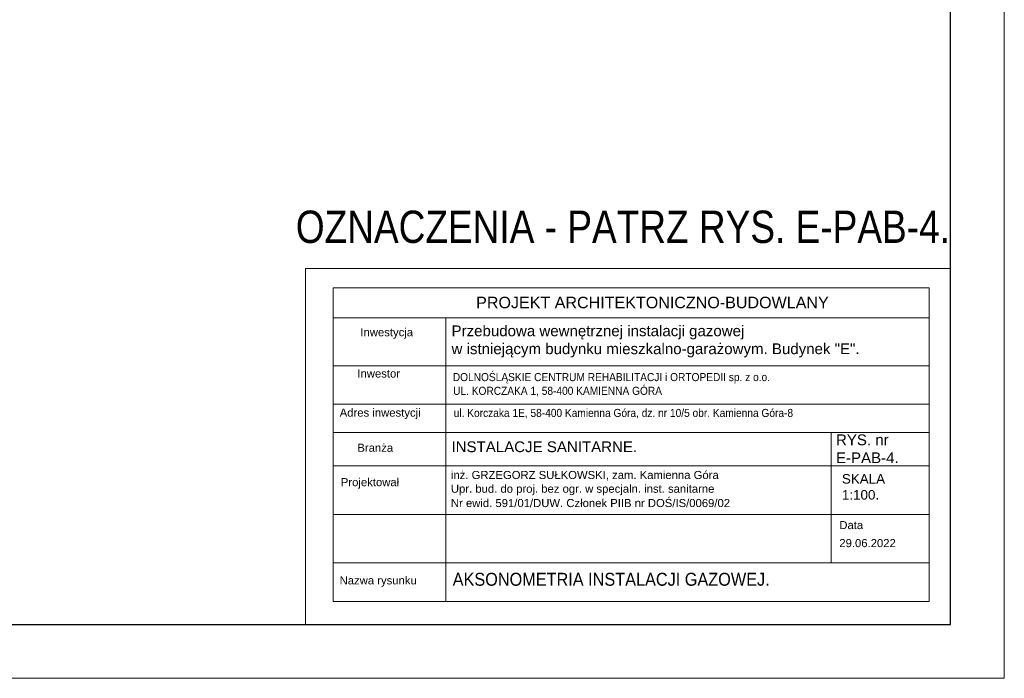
# Model space of a CAD drawing. Extents: x 33706 to 249013, y -74890 to 17912.
# Tile 28 of 175: x 85750 to 87577, y -8536 to -7313. Entities that reach past the tile are written whole.
import ezdxf

# ---------------------------------------------------------------- set-up
doc = ezdxf.new("R2010")
doc.units = 0
doc.header["$MEASUREMENT"] = 0
for name, color, linetype, lineweight in [('Linia_0.3', 7, 'Continuous', 30), ('tabelka', 255, 'Continuous', 13), ('tabelka2', 251, 'Continuous', 13), ('wymiar', 3, 'Continuous', 13), ('WYMIARKI', 250, 'Continuous', 13)]:
    doc.layers.add(name, color=color, linetype=linetype, lineweight=lineweight)
doc.styles.add('GA4-ATR-TEXT', font='arial.ttf', dxfattribs={"width": 0.9})
doc.styles.add('GENERATED_STYLE_1', font='ARIAL.TTF')
doc.styles.get("Standard").update_dxf_attribs({"font": 'ARIALN.TTF'})

msp = doc.modelspace()

# ---------------------------------------------------------------- linework, layer by layer
at = {"layer": 'Linia_0.3'}
msp.add_lwpolyline([(83477.5, -8435.7), (87477.5, -8435.7), (87477.5, -5665.7), (83477.5, -5665.7)], close=True, dxfattribs=at)
at = {"layer": 'tabelka', "linetype": 'Continuous'}
msp.add_lwpolyline([(86280, -7774.4), (87477.5, -7774.4), (87477.5, -8435.7), (86280, -8435.7)], close=True, dxfattribs=at)
at = {"layer": 'tabelka2', "linetype": 'Continuous'}
msp.add_line((86331.9, -7810.6), (86331.9, -8393.3), dxfattribs=at)
at = {"layer": 'tabelka2'}
for p, q in [((86331.9, -7810.6), (87438.1, -7810.6)), ((87438.1, -7810.6), (87438.1, -8393.3)), ((86331.9, -7866.1), (87437.4, -7866.1)), ((86541, -7866.1), (86541, -8393.3)), ((86331.9, -7955.4), (87437.4, -7955.4)), ((86331.9, -8026.6), (87437.4, -8026.6)), ((86331.9, -8079.5), (87437.4, -8079.5)), ((87256.2, -8321.2), (87256.2, -8079.5)), ((86331.9, -8141.2), (87438.1, -8141.2)), ((86331.9, -8231.2), (87438.1, -8231.2)), ((86331.9, -8321.2), (87438.1, -8321.2)), ((86331.9, -8393.3), (87438.1, -8393.3))]:
    msp.add_line(p, q, dxfattribs=at)
at = {"layer": 'wymiar'}
msp.add_lwpolyline([(83377.5, -8535.7), (87577.5, -8535.7), (87577.5, -5565.7), (83377.5, -5565.7), (83377.5, -8535.7)], dxfattribs=at)

# ---------------------------------------------------------------- texts
at = {"layer": 'tabelka2', "style": 'GENERATED_STYLE_1'}
for s, p in [('inż. GRZEGORZ SUŁKOWSKI, zam. Kamienna Góra', (86550.2, -8165.6)), ('Projektował', (86345.9, -8178.9)), ('Upr. bud. do proj. bez ogr. w specjaln. inst. sanitarne', (86550.2, -8191.1)), ('Nr ewid. 591/01/DUW. Członek PIIB nr DOŚ/IS/0069/02', (86550.2, -8217.7))]:
    msp.add_text(s, height=15, dxfattribs=at).set_placement(p)
at = {"layer": 'tabelka2', "style": 'GENERATED_STYLE_1', "width": 0.9}
msp.add_text('AKSONOMETRIA INSTALACJI GAZOWEJ.', height=24, dxfattribs=at).set_placement((86553.5, -8363.8))
at = {"layer": 'tabelka2', "attachment_point": 1}
for s, insert, char_height, width, style in [('PROJEKT ARCHITEKTONICZNO-BUDOWLANY', (86597.1, -7827.1), 21.349, 2657.127, 'GENERATED_STYLE_1'), ('Przebudowa wewnętrznej instalacji gazowej\\Pw istniejącym budynku mieszkalno-garażowym. Budynek "E".', (86551.4, -7880.4), 20, 1469.909, 'GENERATED_STYLE_1'), ('{\\fArial|b0|i0|c238|p0;Inwestycja }', (86382.2, -7885.5), 15, 1107.136, 'GENERATED_STYLE_1'), ('Inwestor}', (86376.6, -7962.2), 15, 1107.136, 'GENERATED_STYLE_1'), ('DOLNOŚLĄSKIE CENTRUM REHABILITACJI i ORTOPEDII sp. z o.o.', (86553.7, -7968.8), 15, 1107.136, 'GA4-ATR-TEXT'), ('UL. KORCZAKA 1, 58-400 KAMIENNA GÓRA', (86554.3, -7994.3), 15, 1107.136, 'GA4-ATR-TEXT'), ('Adres inwestycji}', (86343.8, -8034.8), 15, 1107.136, 'GENERATED_STYLE_1'), ('ul. Korczaka 1E, 58-400 Kamienna Góra, dz. nr 10/5 obr. Kamienna Góra-8', (86555.4, -8035.4), 15, 1107.136, 'GA4-ATR-TEXT'), ('INSTALACJE SANITARNE. ', (86551.3, -8095.7), 20, 1107.136, 'GENERATED_STYLE_1'), ('{\\fArial|b0|i0|c238|p0;RYS. nr \\PE-PAB-4.}', (87265, -8082.8), 20, 1107.136, 'GENERATED_STYLE_1'), ('Branża}', (86376.6, -8100), 15, 1107.136, 'GENERATED_STYLE_1'), ('{\\fArial|b0|i0|c238|p0;SKALA \\P1:100.}', (87276, -8156.4), 17.791, 1107.136, 'GENERATED_STYLE_1'), ('Data}', (87271.2, -8243.6), 15, 1107.136, 'GENERATED_STYLE_1'), ('29.06.2022', (87271.2, -8277.1), 15, 1107.136, 'GENERATED_STYLE_1'), ('Nazwa rysunku }', (86343.6, -8346.3), 15, 1107.136, 'GENERATED_STYLE_1')]:
    msp.add_mtext(s, dxfattribs=dict(at, insert=insert, char_height=char_height, width=width, style=style))
at = {"layer": 'WYMIARKI', "insert": (86262.3, -7667.2), "char_height": 60, "width": 1290.016, "attachment_point": 1}
msp.add_mtext('{\\fArial Narrow|b0|i0|c238|p0;OZNACZENIA - PATRZ RYS. E-PAB-4.}', dxfattribs=at)

doc.saveas('drawing.dxf')
